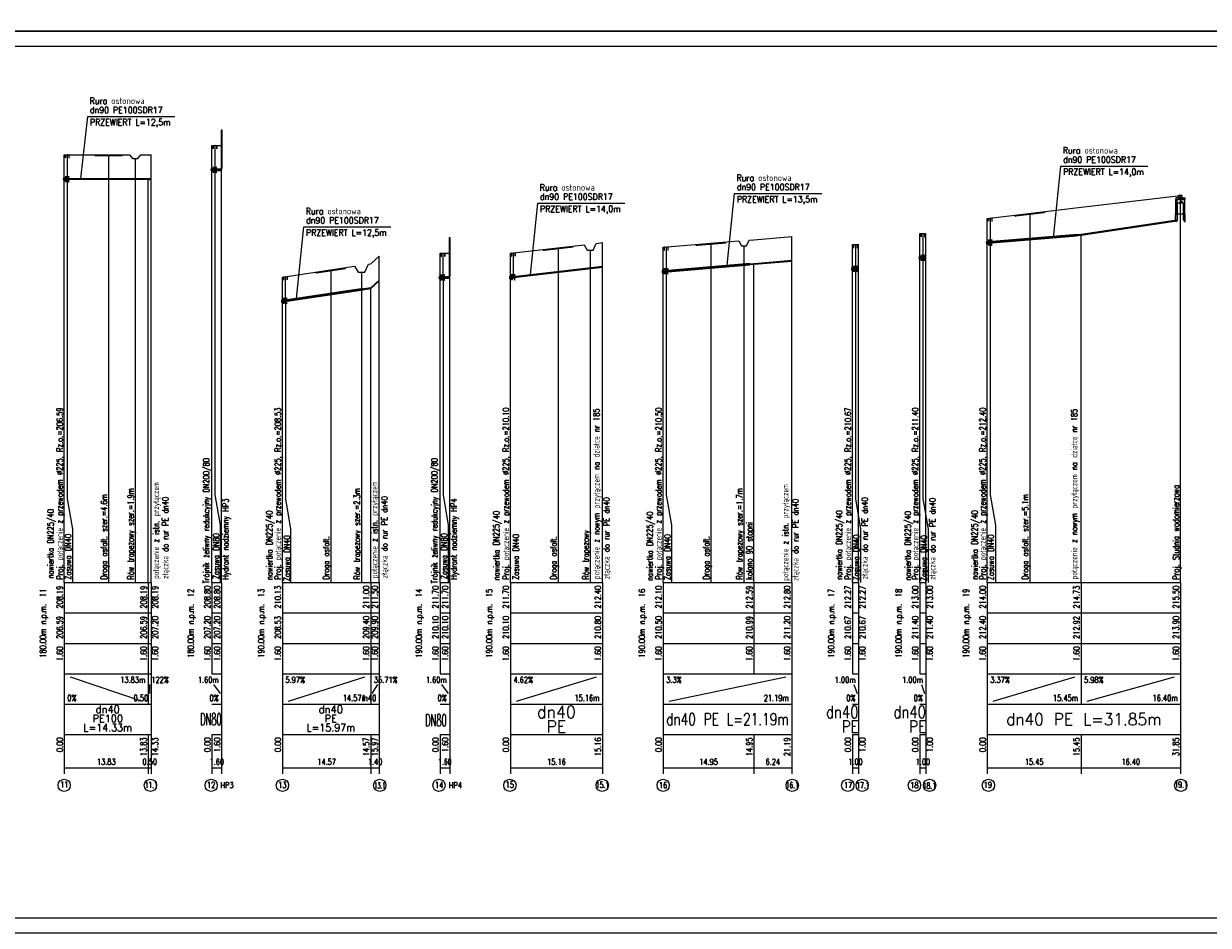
# Model space of a CAD drawing. Extents: x 122 to 1445, y -293 to 2085.
# Tile 7 of 38: x 464 to 854, y 303 to 600. Entities that reach past the tile are written whole.
import ezdxf
from ezdxf.enums import TextEntityAlignment as Align

# ---------------------------------------------------------------- set-up
doc = ezdxf.new("R2010")
doc.units = 0
doc.header["$LTSCALE"] = 0.2
doc.header["$MEASUREMENT"] = 0
doc.layers.get('0').update_dxf_attribs({"color": 8, "linetype": 'CONTINUOUS'})
for name, color, linetype in [('Armatura', 7, 'CONTINUOUS'), ('Liczby', 7, 'CONTINUOUS'), ('Linie_odn', 7, 'CONTINUOUS'), ('Linie_opisowe', 7, 'CONTINUOUS'), ('Linie_tabeli', 7, 'CONTINUOUS'), ('Odcinki', 7, 'CONTINUOUS'), ('Opis_Arm', 7, 'CONTINUOUS'), ('Opis_PZ', 7, 'CONTINUOUS'), ('Opis_uzbr_n', 7, 'CONTINUOUS'), ('Opis_wl', 7, 'CONTINUOUS'), ('Osie', 7, 'CONTINUOUS'), ('Rury_ochr', 7, 'CONTINUOUS'), ('Teksty', 7, 'CONTINUOUS'), ('Teren_istn', 3, 'CONTINUOUS'), ('Uzbr_nadz', 7, 'CONTINUOUS'), ('warstwa_nr_0', 8, 'CONTINUOUS'), ('Wezly', 7, 'CONTINUOUS')]:
    doc.layers.add(name, color=color, linetype=linetype)
doc.styles.add('S', font='simplex.shx', dxfattribs={"width": 0.9, "height": 2.1})
doc.styles.get("Standard").update_dxf_attribs({"font": 'txt.shx'})

msp = doc.modelspace()

# ---------------------------------------------------------------- linework, layer by layer
msp.add_lwpolyline([(843.54401, 535.45975), (843.82468, 535.54609), (843.82468, 541.25938), (845.699, 541.25938), (845.699, 535.70444), (845.91381, 535.59611)])
at = {"layer": 'Armatura'}
for points in [[(526.04345, 560.08722, 0.05, 0.05, 0), (527.26565, 560.08722, 0.05, 0.05, 0)], [(477.38345, 557.03722, 0.05, 0.05, 0), (478.60565, 557.03722, 0.05, 0.05, 0)], [(781.48345, 536.17132, 0.05, 0.05, 0), (782.70565, 536.17132, 0.05, 0.05, 0)], [(759.28345, 531.08722, 0.05, 0.05, 0), (760.50565, 531.08722, 0.05, 0.05, 0)], [(737.08345, 527.43722, 0.05, 0.05, 0), (738.30565, 527.43722, 0.05, 0.05, 0)], [(601.18345, 524.58722, 0.05, 0.05, 0), (602.40565, 524.58722, 0.05, 0.05, 0)], [(624.38137, 524.70895, 0.05, 0.05, 0), (625.60357, 524.70895, 0.05, 0.05, 0)], [(674.70345, 526.66982, 0.05, 0.05, 0), (675.92565, 526.66982, 0.05, 0.05, 0)], [(549.24345, 516.88652, 0.05, 0.05, 0), (550.46565, 516.88652, 0.05, 0.05, 0)]]:
    msp.add_lwpolyline(points, format="xyseb", dxfattribs=at)
for points in [[(526.04345, 559.08722), (526.09895, 559.08722), (526.09895, 560.08722), (526.04345, 560.08722)], [(526.59895, 552.13722), (526.71015, 552.13722), (526.71015, 560.08722), (526.59895, 560.08722)], [(527.21015, 559.08722), (527.26565, 559.08722), (527.26565, 560.08722), (527.21015, 560.08722)], [(477.38345, 556.03722), (477.43895, 556.03722), (477.43895, 557.03722), (477.38345, 557.03722)], [(477.93895, 549.08722), (478.05015, 549.08722), (478.05015, 557.03722), (477.93895, 557.03722)], [(478.55015, 556.03722), (478.60565, 556.03722), (478.60565, 557.03722), (478.55015, 557.03722)], [(526.15455, 551.13722), (526.15455, 553.13722), (527.15455, 551.13722), (527.15455, 553.13722)], [(477.49455, 548.08722), (477.49455, 550.08722), (478.49455, 548.08722), (478.49455, 550.08722)], [(781.48345, 535.17132), (781.53895, 535.17132), (781.53895, 536.17132), (781.48345, 536.17132)], [(782.03895, 528.22132), (782.15015, 528.22132), (782.15015, 536.17132), (782.03895, 536.17132)], [(782.65015, 535.17132), (782.70565, 535.17132), (782.70565, 536.17132), (782.65015, 536.17132)], [(759.28345, 530.08722), (759.33895, 530.08722), (759.33895, 531.08722), (759.28345, 531.08722)], [(759.83895, 523.13722), (759.95015, 523.13722), (759.95015, 531.08722), (759.83895, 531.08722)], [(760.45015, 530.08722), (760.50565, 530.08722), (760.50565, 531.08722), (760.45015, 531.08722)], [(737.08345, 526.43722), (737.13895, 526.43722), (737.13895, 527.43722), (737.08345, 527.43722)], [(737.63895, 519.48722), (737.75015, 519.48722), (737.75015, 527.43722), (737.63895, 527.43722)], [(738.25015, 526.43722), (738.30565, 526.43722), (738.30565, 527.43722), (738.25015, 527.43722)], [(781.59455, 527.22132), (781.59455, 529.22132), (782.59455, 527.22132), (782.59455, 529.22132)], [(601.18345, 523.58722), (601.23895, 523.58722), (601.23895, 524.58722), (601.18345, 524.58722)], [(601.73895, 516.63722), (601.85015, 516.63722), (601.85015, 524.58722), (601.73895, 524.58722)], [(602.35015, 523.58722), (602.40565, 523.58722), (602.40565, 524.58722), (602.35015, 524.58722)], [(624.38137, 523.70895), (624.43687, 523.70895), (624.43687, 524.70895), (624.38137, 524.70895)], [(624.93687, 516.75895), (625.04807, 516.75895), (625.04807, 524.70895), (624.93687, 524.70895)], [(625.54807, 523.70895), (625.60357, 523.70895), (625.60357, 524.70895), (625.54807, 524.70895)], [(674.70345, 525.66982), (674.75895, 525.66982), (674.75895, 526.66982), (674.70345, 526.66982)], [(675.25895, 518.71982), (675.37015, 518.71982), (675.37015, 526.66982), (675.25895, 526.66982)], [(675.87015, 525.66982), (675.92565, 525.66982), (675.92565, 526.66982), (675.87015, 526.66982)], [(759.39455, 522.13722), (759.39455, 524.13722), (760.39455, 522.13722), (760.39455, 524.13722)], [(674.81455, 517.71982), (674.81455, 519.71982), (675.81455, 517.71982), (675.81455, 519.71982)], [(737.19455, 518.48722), (737.19455, 520.48722), (738.19455, 518.48722), (738.19455, 520.48722)], [(549.24345, 515.88652), (549.29895, 515.88652), (549.29895, 516.88652), (549.24345, 516.88652)], [(549.79895, 508.93652), (549.91015, 508.93652), (549.91015, 516.88652), (549.79895, 516.88652)], [(550.41015, 515.88652), (550.46565, 515.88652), (550.46565, 516.88652), (550.41015, 516.88652)], [(601.29455, 515.63722), (601.29455, 517.63722), (602.29455, 515.63722), (602.29455, 517.63722)], [(624.49247, 515.75895), (624.49247, 517.75895), (625.49247, 515.75895), (625.49247, 517.75895)], [(549.35455, 507.93652), (549.35455, 509.93652), (550.35455, 507.93652), (550.35455, 509.93652)]]:
    msp.add_lwpolyline(points, close=True, dxfattribs=at)
at = {"layer": 'Linie_opisowe'}
for p, q in [((491.59455, 557.08722), (491.59455, 416.13722)), ((500.36475, 555.83722), (500.36475, 416.13722)), ((795.11455, 537.78772), (795.11455, 416.13722)), ((690.03455, 527.93572), (690.03455, 416.13722)), ((700.93455, 527.13572), (700.93455, 416.13722)), ((639.71455, 526.45172), (639.71455, 416.13722)), ((650.29455, 525.67322), (650.29455, 416.13722)), ((564.77455, 519.16372), (564.77455, 416.13722)), ((574.92455, 518.40872), (574.92455, 416.13722))]:
    msp.add_line(p, q, dxfattribs=at)
for points in [[(526.65455, 552.13722), (526.65455, 445.05722), (528.35455, 435.05722), (528.35455, 416.13722)], [(477.99455, 549.08722), (477.99455, 443.77722), (479.69455, 433.77722), (479.69455, 416.13722)], [(782.09455, 528.22132), (782.09455, 445.05722), (783.79455, 435.05722), (783.79455, 416.13722)], [(759.89455, 523.13722), (759.89455, 443.77722), (761.59455, 433.77722), (761.59455, 416.13722)], [(737.69455, 519.48722), (737.69455, 443.77722), (739.39455, 433.77722), (739.39455, 416.13722)], [(601.79455, 516.63722), (601.79455, 445.05722), (603.49455, 435.05722), (603.49455, 416.13722)], [(675.31455, 518.71982), (675.31455, 445.05722), (677.01455, 435.05722), (677.01455, 416.13722)], [(549.85455, 508.93652), (549.85455, 443.77722), (551.55455, 433.77722), (551.55455, 416.13722)]]:
    msp.add_lwpolyline(points, dxfattribs=at)
at = {"layer": 'Linie_tabeli'}
for p, q in [((476.99455, 416.13722), (505.65455, 416.13722)), ((476.99455, 416.13722), (476.99455, 386.13722)), ((476.99455, 416.13722), (476.99455, 355.13722)), ((504.65455, 416.13722), (504.65455, 386.13722)), ((505.65455, 416.13722), (505.65455, 386.13722)), ((505.65455, 416.13722), (505.65455, 355.13722)), ((525.65455, 416.13722), (528.85455, 416.13722)), ((525.65455, 416.13722), (525.65455, 386.13722)), ((525.65455, 416.13722), (525.65455, 386.13722)), ((528.85455, 416.13722), (528.85455, 386.13722)), ((528.85455, 416.13722), (528.85455, 355.13722)), ((548.85455, 416.13722), (580.79455, 416.13722)), ((548.85455, 416.13722), (548.85455, 386.13722)), ((548.85455, 416.13722), (548.85455, 355.13722)), ((577.99455, 416.13722), (577.99455, 386.13722)), ((580.79455, 416.13722), (580.79455, 386.13722)), ((580.79455, 416.13722), (580.79455, 355.13722)), ((600.79455, 416.13722), (603.99455, 416.13722)), ((600.79455, 416.13722), (600.79455, 386.13722)), ((600.79455, 416.13722), (600.79455, 386.13722)), ((603.99455, 416.13722), (603.99455, 386.13722)), ((603.99455, 416.13722), (603.99455, 355.13722)), ((623.99455, 416.13722), (654.31455, 416.13722)), ((623.99455, 416.13722), (623.99455, 386.13722)), ((623.99455, 416.13722), (623.99455, 355.13722)), ((654.31455, 416.13722), (654.31455, 386.13722)), ((654.31455, 416.13722), (654.31455, 355.13722)), ((674.31455, 416.13722), (716.69455, 416.13722)), ((674.31455, 416.13722), (674.31455, 386.13722)), ((674.31455, 416.13722), (674.31455, 355.13722)), ((704.21455, 416.13722), (704.21455, 386.13722)), ((716.69455, 416.13722), (716.69455, 386.13722)), ((716.69455, 416.13722), (716.69455, 355.13722)), ((736.69455, 416.13722), (738.69455, 416.13722)), ((736.69455, 416.13722), (736.69455, 386.13722)), ((736.69455, 416.13722), (736.69455, 386.13722)), ((738.69455, 416.13722), (738.69455, 386.13722)), ((738.69455, 416.13722), (738.69455, 355.13722)), ((758.89455, 416.13722), (760.89455, 416.13722)), ((758.89455, 416.13722), (758.89455, 386.13722)), ((758.89455, 416.13722), (758.89455, 386.13722)), ((760.89455, 416.13722), (760.89455, 386.13722)), ((760.89455, 416.13722), (760.89455, 355.13722)), ((781.09455, 416.13722), (844.79455, 416.13722)), ((781.09455, 416.13722), (781.09455, 386.13722)), ((781.09455, 416.13722), (781.09455, 355.13722)), ((811.99455, 416.13722), (811.99455, 386.13722)), ((844.79455, 416.13722), (844.79455, 386.13722)), ((844.79455, 416.13722), (844.79455, 355.13722)), ((476.99455, 406.13722), (505.65455, 406.13722)), ((525.65455, 406.13722), (528.85455, 406.13722)), ((548.85455, 406.13722), (580.79455, 406.13722)), ((600.79455, 406.13722), (603.99455, 406.13722)), ((623.99455, 406.13722), (654.31455, 406.13722)), ((674.31455, 406.13722), (716.69455, 406.13722)), ((736.69455, 406.13722), (738.69455, 406.13722)), ((758.89455, 406.13722), (760.89455, 406.13722)), ((781.09455, 406.13722), (844.79455, 406.13722)), ((476.99455, 396.13722), (505.65455, 396.13722)), ((525.65455, 396.13722), (528.85455, 396.13722)), ((548.85455, 396.13722), (580.79455, 396.13722)), ((600.79455, 396.13722), (603.99455, 396.13722)), ((623.99455, 396.13722), (654.31455, 396.13722)), ((674.31455, 396.13722), (716.69455, 396.13722)), ((736.69455, 396.13722), (738.69455, 396.13722)), ((758.89455, 396.13722), (760.89455, 396.13722)), ((781.09455, 396.13722), (844.79455, 396.13722)), ((476.99455, 386.13722), (505.65455, 386.13722)), ((476.99455, 386.13722), (476.99455, 376.13722)), ((478.99455, 385.13722), (502.65455, 377.13722)), ((504.65455, 386.13722), (504.65455, 376.13722)), ((505.15455, 379.63722), (505.15455, 382.63722)), ((525.65455, 386.13722), (528.85455, 386.13722)), ((526.15455, 382.63722), (528.35455, 379.63722)), ((548.85455, 386.13722), (580.79455, 386.13722)), ((548.85455, 386.13722), (548.85455, 376.13722)), ((550.85455, 377.13722), (575.99455, 385.13722)), ((577.99455, 386.13722), (577.99455, 376.13722)), ((578.49455, 379.63722), (580.29455, 382.63722)), ((600.79455, 386.13722), (603.99455, 386.13722)), ((601.29455, 382.63722), (603.49455, 379.63722)), ((623.99455, 386.13722), (654.31455, 386.13722)), ((623.99455, 386.13722), (623.99455, 376.13722)), ((625.99455, 377.13722), (652.31455, 385.13722)), ((654.31455, 386.13722), (654.31455, 376.13722)), ((674.31455, 386.13722), (716.69455, 386.13722)), ((674.31455, 386.13722), (674.31455, 376.13722)), ((676.31455, 377.13722), (714.69455, 385.13722)), ((716.69455, 386.13722), (716.69455, 376.13722)), ((736.69455, 386.13722), (738.69455, 386.13722)), ((737.19455, 382.63722), (738.19455, 379.63722)), ((758.89455, 386.13722), (760.89455, 386.13722)), ((759.39455, 382.63722), (760.39455, 379.63722)), ((781.09455, 386.13722), (844.79455, 386.13722)), ((781.09455, 386.13722), (781.09455, 376.13722)), ((783.09455, 377.13722), (809.99455, 385.13722)), ((811.99455, 386.13722), (811.99455, 376.13722)), ((811.99455, 386.13722), (811.99455, 376.13722)), ((813.99455, 377.13722), (842.79455, 385.13722)), ((844.79455, 386.13722), (844.79455, 376.13722)), ((476.99455, 376.13722), (505.65455, 376.13722)), ((505.65455, 376.13722), (505.65455, 366.13722)), ((525.65455, 376.13722), (528.85455, 376.13722)), ((528.85455, 376.13722), (528.85455, 366.13722)), ((548.85455, 376.13722), (580.79455, 376.13722)), ((580.79455, 376.13722), (580.79455, 366.13722)), ((600.79455, 376.13722), (603.99455, 376.13722)), ((603.99455, 376.13722), (603.99455, 366.13722)), ((623.99455, 376.13722), (654.31455, 376.13722)), ((654.31455, 376.13722), (654.31455, 366.13722)), ((674.31455, 376.13722), (716.69455, 376.13722)), ((716.69455, 376.13722), (716.69455, 366.13722)), ((736.69455, 376.13722), (738.69455, 376.13722)), ((738.69455, 376.13722), (738.69455, 366.13722)), ((758.89455, 376.13722), (760.89455, 376.13722)), ((760.89455, 376.13722), (760.89455, 366.13722)), ((781.09455, 376.13722), (844.79455, 376.13722)), ((844.79455, 376.13722), (844.79455, 366.13722)), ((476.99455, 366.13722), (505.65455, 366.13722)), ((476.99455, 366.13722), (476.99455, 353.13722)), ((504.65455, 366.13722), (504.65455, 353.13722)), ((505.65455, 366.13722), (505.65455, 353.13722)), ((525.65455, 366.13722), (528.85455, 366.13722)), ((525.65455, 366.13722), (525.65455, 353.13722)), ((525.65455, 366.13722), (525.65455, 355.13722)), ((528.85455, 366.13722), (528.85455, 353.13722)), ((548.85455, 366.13722), (580.79455, 366.13722)), ((548.85455, 366.13722), (548.85455, 353.13722)), ((577.99455, 366.13722), (577.99455, 353.13722)), ((580.79455, 366.13722), (580.79455, 353.13722)), ((600.79455, 366.13722), (603.99455, 366.13722)), ((600.79455, 366.13722), (600.79455, 353.13722)), ((600.79455, 366.13722), (600.79455, 355.13722)), ((603.99455, 366.13722), (603.99455, 353.13722)), ((623.99455, 366.13722), (654.31455, 366.13722)), ((623.99455, 366.13722), (623.99455, 353.13722)), ((654.31455, 366.13722), (654.31455, 353.13722)), ((674.31455, 366.13722), (716.69455, 366.13722)), ((674.31455, 366.13722), (674.31455, 353.13722)), ((704.21455, 366.13722), (704.21455, 353.13722)), ((716.69455, 366.13722), (716.69455, 353.13722)), ((736.69455, 366.13722), (738.69455, 366.13722)), ((736.69455, 366.13722), (736.69455, 353.13722)), ((736.69455, 366.13722), (736.69455, 355.13722)), ((738.69455, 366.13722), (738.69455, 353.13722)), ((758.89455, 366.13722), (760.89455, 366.13722)), ((758.89455, 366.13722), (758.89455, 353.13722)), ((758.89455, 366.13722), (758.89455, 355.13722)), ((760.89455, 366.13722), (760.89455, 353.13722)), ((781.09455, 366.13722), (844.79455, 366.13722)), ((781.09455, 366.13722), (781.09455, 353.13722)), ((811.99455, 366.13722), (811.99455, 353.13722)), ((844.79455, 366.13722), (844.79455, 353.13722)), ((476.99455, 355.13722), (505.65455, 355.13722)), ((525.65455, 355.13722), (528.85455, 355.13722)), ((548.85455, 355.13722), (580.79455, 355.13722)), ((600.79455, 355.13722), (603.99455, 355.13722)), ((623.99455, 355.13722), (654.31455, 355.13722)), ((674.31455, 355.13722), (716.69455, 355.13722)), ((736.69455, 355.13722), (738.69455, 355.13722)), ((758.89455, 355.13722), (760.89455, 355.13722)), ((781.09455, 355.13722), (844.79455, 355.13722))]:
    msp.add_line(p, q, dxfattribs=at)
msp.add_lwpolyline([(146.68012, 305.76042), (1318.43162, 305.76042), (1318.43162, 592.76042), (146.68012, 592.76042)], close=True, dxfattribs=at)
for points in [[(525.65455, 416.13722), (525.65455, 560.13722)], [(528.85455, 416.13722), (528.85455, 560.13722)], [(476.99455, 416.13722), (476.99455, 557.08722)], [(505.65455, 416.13722), (505.65455, 557.08722)], [(504.65455, 416.13722), (504.65455, 548.99202)], [(844.79455, 416.13722), (844.79455, 543.63722)], [(781.09455, 416.13722), (781.09455, 536.13722)], [(758.89455, 416.13722), (758.89455, 531.13722)], [(760.89455, 416.13722), (760.89455, 531.13722)], [(654.31455, 416.13722), (654.31455, 528.13722)], [(716.69455, 416.13722), (716.69455, 530.13722)], [(736.69455, 416.13722), (736.69455, 527.48722)], [(738.69455, 416.13722), (738.69455, 527.48722)], [(811.99455, 416.13722), (811.99455, 530.73722)], [(580.79455, 416.13722), (580.79455, 523.63722)], [(600.79455, 416.13722), (600.79455, 524.63722)], [(603.99455, 416.13722), (603.99455, 524.63722)], [(623.99455, 416.13722), (623.99455, 524.63722)], [(674.31455, 416.13722), (674.31455, 526.63722)], [(704.21455, 416.13722), (704.21455, 521.10652)], [(548.85455, 416.13722), (548.85455, 516.78722)], [(577.99455, 416.13722), (577.99455, 513.13722)]]:
    msp.add_lwpolyline(points, dxfattribs=at)
for centre in [(476.9703, 349.36922), (505.39498, 349.36922), (525.40589, 349.36922), (548.86932, 349.36922), (580.94066, 349.36922), (600.46244, 349.36922), (623.8377, 349.36922), (654.26013, 349.36922), (674.31866, 349.36922), (716.84788, 349.36922), (735.14191, 349.36922), (739.88768, 349.36922), (757.12231, 349.36922), (762.11786, 349.36922), (781.50196, 349.36922), (844.84475, 349.36922)]:
    msp.add_circle(centre, 2.02278, dxfattribs=at)
at = {"layer": 'Odcinki'}
for points in [[(525.65455, 552.32772), (528.16885, 552.32772), (528.16885, 552.33722), (525.65455, 552.33722)], [(525.65455, 551.94672), (528.16885, 551.94672), (528.16885, 551.93722), (525.65455, 551.93722)], [(476.99455, 549.18242), (504.61645, 549.18242), (504.61645, 549.18722), (476.99455, 549.18722)], [(476.99455, 548.99202), (504.61645, 548.99202), (504.61645, 548.98722), (476.99455, 548.98722)], [(781.09455, 528.23242), (811.99455, 530.83242), (811.99455, 530.83722), (781.09455, 528.23722)], [(781.09455, 528.04202), (811.99455, 530.64202), (811.99455, 530.63722), (781.09455, 528.03722)], [(758.89455, 523.23242), (760.89455, 523.23242), (760.89455, 523.23722), (758.89455, 523.23722)], [(758.89455, 523.04202), (760.89455, 523.04202), (760.89455, 523.03722), (758.89455, 523.03722)], [(623.99455, 516.73242), (654.31455, 520.23242), (654.31455, 520.23722), (623.99455, 516.73722)], [(623.99455, 516.54202), (654.31455, 520.04202), (654.31455, 520.03722), (623.99455, 516.53722)], [(674.31455, 518.73242), (704.17645, 521.19862), (704.17645, 521.20342), (674.31455, 518.73722)], [(674.31455, 518.54202), (704.17645, 521.00812), (704.17645, 521.00342), (674.31455, 518.53722)], [(704.25265, 521.20492), (716.69455, 522.23242), (716.69455, 522.23722), (704.25265, 521.20972)], [(704.25265, 521.01442), (716.69455, 522.04202), (716.69455, 522.03722), (704.25265, 521.00972)], [(736.69455, 519.58242), (738.69455, 519.58242), (738.69455, 519.58722), (736.69455, 519.58722)], [(736.69455, 519.39202), (738.69455, 519.39202), (738.69455, 519.38722), (736.69455, 519.38722)], [(578.03265, 513.26652), (580.79455, 515.73242), (580.79455, 515.73722), (578.03265, 513.27122)], [(578.03265, 513.07602), (580.79455, 515.54202), (580.79455, 515.53722), (578.03265, 513.07122)], [(600.79455, 516.82772), (603.30885, 516.82772), (603.30885, 516.83722), (600.79455, 516.83722)], [(600.79455, 516.44672), (603.30885, 516.44672), (603.30885, 516.43722), (600.79455, 516.43722)], [(548.85455, 508.88242), (577.95645, 513.22682), (577.95645, 513.23152), (548.85455, 508.88722)], [(548.85455, 508.69202), (577.95645, 513.03632), (577.95645, 513.03152), (548.85455, 508.68722)]]:
    msp.add_lwpolyline(points, close=True, dxfattribs=at)
for points in [[(843.54272, 535.5502), (811.99455, 530.83722), (811.99455, 530.83242), (843.54272, 535.5454)], [(843.54272, 535.3502), (811.99455, 530.63722), (811.99455, 530.64202), (843.54272, 535.355)], [(844.79455, 535.73242), (844.79455, 535.73722)], [(844.79455, 535.54202), (844.79455, 535.53722)]]:
    msp.add_lwpolyline(points, dxfattribs=at)
at = {"layer": 'Opis_wl'}
for centre, major_axis in [((525.65455, 552.13722), (0, -0.562)), ((525.65455, 552.13722), (0, -0.536)), ((476.99455, 549.08722), (0, -0.562)), ((476.99455, 549.08722), (0, -0.536)), ((781.09455, 528.13722), (0, -0.562)), ((781.09455, 528.13722), (0, -0.536)), ((758.89455, 523.13722), (0, -0.562)), ((758.89455, 523.13722), (0, -0.536)), ((674.31455, 518.63722), (0, -0.562)), ((674.31455, 518.63722), (0, -0.536)), ((736.69455, 519.48722), (0, -0.562)), ((736.69455, 519.48722), (0, -0.536)), ((600.79455, 516.63722), (0, -0.562)), ((600.79455, 516.63722), (0, -0.536)), ((623.99455, 516.63722), (0, -0.562)), ((623.99455, 516.63722), (0, -0.536)), ((548.85455, 508.78722), (0, -0.562)), ((548.85455, 508.78722), (0, -0.536))]:
    msp.add_ellipse(centre, major_axis=major_axis, ratio=0.4, dxfattribs=at)
at = {"layer": 'Osie'}
for p, q in [((528.93075, 564.18482), (529.08315, 564.18482)), ((525.65455, 552.13722), (528.16885, 552.13722)), ((528.16885, 552.13722), (528.47355, 552.13722)), ((528.47355, 552.13722), (528.62595, 552.13722)), ((476.99455, 549.08722), (504.61645, 549.08722)), ((811.99455, 530.73722), (843.54272, 535.4502)), ((604.07075, 528.68482), (604.22315, 528.68482)), ((781.09455, 528.13722), (811.99455, 530.73722)), ((782.69455, 528.27182), (810.69455, 530.62782)), ((758.89455, 523.13722), (760.89455, 523.13722)), ((623.99455, 516.63722), (654.31455, 520.13722)), ((674.31455, 518.63722), (704.17645, 521.10342)), ((675.91455, 518.76932), (702.91455, 520.99922)), ((704.25265, 521.10972), (716.69455, 522.13722)), ((736.69455, 519.48722), (738.69455, 519.48722)), ((578.03265, 513.17122), (580.79455, 515.63722)), ((600.79455, 516.63722), (603.30885, 516.63722)), ((603.30885, 516.63722), (603.61355, 516.63722)), ((603.61355, 516.63722), (603.76595, 516.63722)), ((548.85455, 508.78722), (577.95645, 513.13152)), ((550.45455, 509.02602), (575.45455, 512.75802))]:
    msp.add_line(p, q, dxfattribs=at)
at = {"layer": 'Rury_ochr'}
for p, q in [((810.69455, 530.84212), (810.69455, 530.72782)), ((782.69455, 528.48612), (782.69455, 528.37182)), ((782.69455, 528.05752), (782.69455, 528.17182)), ((810.69455, 530.41352), (810.69455, 530.52782)), ((702.91455, 521.21342), (702.91455, 521.09922)), ((702.91455, 520.78492), (702.91455, 520.89922)), ((675.91455, 518.98362), (675.91455, 518.86932)), ((675.91455, 518.55512), (675.91455, 518.66932)), ((575.45455, 512.97232), (575.45455, 512.85802)), ((575.45455, 512.54372), (575.45455, 512.65802)), ((550.45455, 509.24032), (550.45455, 509.12602)), ((550.45455, 508.81182), (550.45455, 508.92602))]:
    msp.add_line(p, q, dxfattribs=at)
for points in [[(782.69455, 528.48612), (810.69455, 530.84212), (810.69455, 530.85282), (782.69455, 528.49682)], [(782.69455, 528.05752), (810.69455, 530.41352), (810.69455, 530.40282), (782.69455, 528.04682)], [(675.91455, 518.98362), (702.91455, 521.21342), (702.91455, 521.22422), (675.91455, 518.99432)], [(675.91455, 518.55512), (702.91455, 520.78492), (702.91455, 520.77422), (675.91455, 518.54432)], [(550.45455, 509.24032), (575.45455, 512.97232), (575.45455, 512.98302), (550.45455, 509.25102)], [(550.45455, 508.81182), (575.45455, 512.54372), (575.45455, 512.53302), (550.45455, 508.80102)]]:
    msp.add_lwpolyline(points, close=True, dxfattribs=at)
at = {"layer": 'Teksty'}
for p, q in [((482.48925, 549.22508), (484.71854, 569.71177)), ((484.71854, 569.71177), (513.41245, 569.71177)), ((802.93885, 529.72789), (805.36876, 553.37146)), ((805.36876, 553.37146), (834.06267, 553.37146)), ((695.43918, 520.7007), (697.86908, 544.34427)), ((697.86908, 544.34427), (726.56299, 544.34427)), ((630.57562, 517.51407), (633.00553, 541.15764)), ((633.00553, 541.15764), (661.69944, 541.15764)), ((553.50102, 509.7181), (555.93093, 533.36167)), ((555.93093, 533.36167), (584.62484, 533.36167))]:
    msp.add_line(p, q, dxfattribs=at)
at = {"layer": 'Teren_istn'}
for points in [[(525.65455, 560.13722), (528.85455, 560.13722)], [(476.99455, 557.08722), (498.51475, 557.08722), (499.43975, 555.83722), (501.28975, 555.83722), (502.21475, 557.08722), (504.65455, 557.08722), (505.65455, 557.08722)], [(781.09455, 536.13722), (811.99455, 539.77532), (844.79455, 543.63722)], [(758.89455, 531.13722), (760.89455, 531.13722)], [(623.99455, 524.63722), (648.29455, 527.44232), (649.29455, 525.67312), (651.29455, 525.67312), (652.29455, 527.90402), (654.31455, 528.13722)], [(674.31455, 526.63722), (699.23455, 528.69522), (700.08455, 527.13562), (701.78455, 527.13562), (702.63455, 528.97602), (704.21455, 529.10652), (716.69455, 530.13722)], [(736.69455, 527.48722), (738.69455, 527.48722)], [(548.85455, 516.78722), (572.65455, 520.34002), (573.78955, 518.40892), (576.05955, 518.40892), (577.19455, 521.01782), (577.99455, 521.13722), (580.79455, 523.63722)], [(600.79455, 524.63722), (603.99455, 524.63722)]]:
    msp.add_lwpolyline(points, dxfattribs=at)
at = {"layer": 'Uzbr_nadz'}
for points in [[(486.99455, 556.83722, 0.5, 0.5, 0), (496.19455, 556.83722, 0.5, 0.5, 0)], [(790.01455, 536.93742, 0.5, 0.5, 0), (800.21455, 538.13842, 0.5, 0.5, 0)], [(634.71455, 525.62472, 0.5, 0.5, 0), (644.71455, 526.77902, 0.5, 0.5, 0)], [(685.03455, 527.27252, 0.5, 0.5, 0), (695.03455, 528.09842, 0.5, 0.5, 0)], [(559.77455, 518.16732, 0.5, 0.5, 0), (569.77455, 519.66012, 0.5, 0.5, 0)]]:
    msp.add_lwpolyline(points, format="xyseb", dxfattribs=at)
at = {"layer": 'warstwa_nr_0'}
for points in [[(121.68012, 597.76042), (1321.17346, 597.76042), (1321.17346, 894.76042), (121.68012, 894.76042)], [(121.68012, 300.76042), (1321.17346, 300.76042), (1321.17346, 597.76042), (121.68012, 597.76042)]]:
    msp.add_lwpolyline(points, close=True, dxfattribs=at)
at = {"layer": 'Wezly'}
for p, q in [((528.62595, 552.36582), (528.62595, 551.90862)), ((528.76315, 552.70862), (528.94595, 552.70862)), ((505.65455, 549.18722), (504.61645, 549.18722)), ((504.61645, 549.18722), (504.61645, 548.98722)), ((505.65455, 549.18242), (504.61645, 549.18242)), ((504.61645, 548.99202), (505.65455, 548.99202)), ((504.61645, 548.98722), (505.65455, 548.98722)), ((845.34272, 542.91103), (844.14272, 542.91103)), ((845.34272, 542.31103), (844.14272, 542.31103)), ((844.39651, 540.92659), (845.10361, 541.63369)), ((846.06272, 537.51103), (843.42272, 537.51103)), ((704.21455, 521.20652), (704.17645, 521.20342)), ((704.17645, 521.20342), (704.17645, 521.00342)), ((704.21455, 521.20182), (704.17645, 521.19862)), ((704.17645, 521.00812), (704.21455, 521.01132)), ((704.17645, 521.00342), (704.21455, 521.00652)), ((704.25265, 521.20972), (704.21455, 521.20652)), ((704.25265, 521.20492), (704.21455, 521.20182)), ((704.21455, 521.01132), (704.25265, 521.01442)), ((704.21455, 521.00652), (704.25265, 521.00972)), ((704.25265, 521.00972), (704.25265, 521.20972)), ((603.76595, 516.86582), (603.76595, 516.40862)), ((603.90315, 517.20862), (604.08595, 517.20862)), ((577.99455, 513.23722), (577.95645, 513.23152)), ((577.99455, 513.23242), (577.95645, 513.22682)), ((577.95645, 513.23152), (577.95645, 513.03152)), ((577.95645, 513.03632), (577.99455, 513.04202)), ((577.95645, 513.03152), (577.99455, 513.03722)), ((578.03265, 513.27122), (577.99455, 513.23722)), ((578.03265, 513.26652), (577.99455, 513.23242)), ((577.99455, 513.04202), (578.03265, 513.07602)), ((577.99455, 513.03722), (578.03265, 513.07122)), ((578.03265, 513.07122), (578.03265, 513.27122))]:
    msp.add_line(p, q, dxfattribs=at)
for points in [[(528.70215, 565.13722), (529.00695, 565.13722), (529.00695, 565.18722), (528.70215, 565.18722)], [(528.77835, 552.70862), (528.77835, 565.13722), (528.77075, 565.13722), (528.77075, 552.70862)], [(528.93075, 552.70862), (528.93075, 565.13722), (528.93835, 565.13722), (528.93835, 552.70862)], [(528.93075, 564.37532), (529.08315, 564.37532), (529.08315, 564.39432), (528.93075, 564.39432)], [(528.93075, 563.99432), (529.08315, 563.99432), (529.08315, 563.97532), (528.93075, 563.97532)], [(528.16885, 552.32772), (528.47355, 552.32772), (528.47355, 552.34672), (528.16885, 552.34672)], [(528.16885, 551.94672), (528.47355, 551.94672), (528.47355, 551.92772), (528.16885, 551.92772)], [(528.47355, 552.32772), (528.62595, 552.32772), (528.62595, 552.34672), (528.47355, 552.34672)], [(528.47355, 551.94672), (528.62595, 551.94672), (528.62595, 551.92772), (528.47355, 551.92772)], [(844.14272, 542.91103), (843.24272, 542.91103), (843.24272, 542.31103), (844.14272, 542.31103)], [(844.11872, 542.91103), (845.36672, 542.91103), (845.36672, 543.66103), (844.11872, 543.66103)], [(845.34272, 542.91103), (846.24272, 542.91103), (846.24272, 542.31103), (845.34272, 542.31103)], [(843.54272, 537.51103), (843.24272, 537.51103), (843.24272, 542.31103), (843.54272, 542.31103)], [(845.27031, 541.80039), (844.93691, 541.80039), (845.27031, 541.46699)], [(845.94272, 537.51103), (846.24272, 537.51103), (846.24272, 542.31103), (845.94272, 542.31103)], [(843.54272, 535.06583), (843.15872, 535.06583), (843.15872, 537.51103), (843.54272, 537.51103)], [(845.94272, 535.06583), (846.32672, 535.06583), (846.32672, 537.51103), (845.94272, 537.51103)], [(603.84215, 529.63722), (604.14695, 529.63722), (604.14695, 529.68722), (603.84215, 529.68722)], [(603.91835, 517.20862), (603.91835, 529.63722), (603.91075, 529.63722), (603.91075, 517.20862)], [(604.07075, 517.20862), (604.07075, 529.63722), (604.07835, 529.63722), (604.07835, 517.20862)], [(604.07075, 528.87532), (604.22315, 528.87532), (604.22315, 528.89432), (604.07075, 528.89432)], [(604.07075, 528.49432), (604.22315, 528.49432), (604.22315, 528.47532), (604.07075, 528.47532)], [(603.30885, 516.82772), (603.61355, 516.82772), (603.61355, 516.84672), (603.30885, 516.84672)], [(603.30885, 516.44672), (603.61355, 516.44672), (603.61355, 516.42772), (603.30885, 516.42772)], [(603.61355, 516.82772), (603.76595, 516.82772), (603.76595, 516.84672), (603.61355, 516.84672)], [(603.61355, 516.44672), (603.76595, 516.44672), (603.76595, 516.42772), (603.61355, 516.42772)]]:
    msp.add_lwpolyline(points, close=True, dxfattribs=at)
for points in [[(528.62595, 552.32772), (528.64985, 552.33242), (528.67305, 552.34632), (528.69515, 552.36922), (528.71555, 552.40042), (528.73375, 552.43932), (528.74925, 552.48472), (528.76175, 552.53572), (528.77095, 552.59092), (528.77645, 552.64902), (528.77835, 552.70862)], [(528.62595, 552.34672), (528.64865, 552.35122), (528.67075, 552.36442), (528.69165, 552.38622), (528.71105, 552.41582), (528.72835, 552.45272), (528.74305, 552.49592), (528.75495, 552.54432), (528.76365, 552.59682), (528.76895, 552.65202), (528.77075, 552.70862)], [(528.62595, 551.94672), (528.67365, 551.95612), (528.72015, 551.98402), (528.76435, 552.02982), (528.80515, 552.09222), (528.84145, 552.16992), (528.87255, 552.26082), (528.89755, 552.36272), (528.91585, 552.47322), (528.92695, 552.58942), (528.93075, 552.70862)], [(528.62595, 551.92772), (528.67485, 551.93732), (528.72255, 551.96592), (528.76775, 552.01282), (528.80955, 552.07682), (528.84685, 552.15642), (528.87875, 552.24962), (528.90435, 552.35412), (528.92305, 552.46732), (528.93455, 552.58652), (528.93835, 552.70862)], [(603.76595, 516.82772), (603.78985, 516.83242), (603.81305, 516.84632), (603.83515, 516.86922), (603.85555, 516.90042), (603.87375, 516.93932), (603.88925, 516.98472), (603.90175, 517.03572), (603.91095, 517.09092), (603.91645, 517.14902), (603.91835, 517.20862)], [(603.76595, 516.84672), (603.78865, 516.85122), (603.81075, 516.86442), (603.83165, 516.88622), (603.85105, 516.91582), (603.86835, 516.95272), (603.88305, 516.99592), (603.89495, 517.04432), (603.90365, 517.09682), (603.90895, 517.15202), (603.91075, 517.20862)], [(603.76595, 516.44672), (603.81365, 516.45612), (603.86015, 516.48402), (603.90435, 516.52982), (603.94515, 516.59222), (603.98145, 516.66992), (604.01255, 516.76082), (604.03755, 516.86272), (604.05585, 516.97322), (604.06695, 517.08942), (604.07075, 517.20862)], [(603.76595, 516.42772), (603.81485, 516.43732), (603.86255, 516.46592), (603.90775, 516.51282), (603.94955, 516.57682), (603.98685, 516.65642), (604.01875, 516.74962), (604.04435, 516.85412), (604.06305, 516.96732), (604.07455, 517.08652), (604.07835, 517.20862)]]:
    msp.add_lwpolyline(points, dxfattribs=at)
msp.add_circle((844.74651, 541.27659), 0.25, dxfattribs=at)

# ---------------------------------------------------------------- texts
at = {"layer": 'Liczby', "width": 0.8}
for s, p in [('208.19', (476.49455, 415.13722)), ('208.19', (504.15455, 415.13722)), ('208.19', (507.90455, 415.13722)), ('208.80', (525.15455, 415.13722)), ('208.80', (528.35455, 415.13722)), ('210.13', (548.35455, 415.13722)), ('211.00', (577.49455, 415.13722)), ('211.50', (580.29455, 415.13722)), ('211.70', (600.29455, 415.13722)), ('211.70', (603.49455, 415.13722)), ('211.70', (623.49455, 415.13722)), ('212.40', (653.81455, 415.13722)), ('212.10', (673.81455, 415.13722)), ('212.59', (703.71455, 415.13722)), ('212.80', (716.19455, 415.13722)), ('212.27', (736.19455, 415.13722)), ('212.27', (740.94455, 415.13722)), ('213.00', (758.39455, 415.13722)), ('213.00', (763.14455, 415.13722)), ('214.00', (780.59455, 415.13722)), ('214.73', (811.49455, 415.13722)), ('215.50', (844.29455, 415.13722)), ('206.59', (476.49455, 405.13722)), ('206.59', (504.15455, 405.13722)), ('207.20', (507.90455, 405.13722)), ('207.20', (525.15455, 405.13722)), ('207.20', (528.35455, 405.13722)), ('208.53', (548.35455, 405.13722)), ('209.40', (577.49455, 405.13722)), ('209.90', (580.29455, 405.13722)), ('210.10', (600.29455, 405.13722)), ('210.10', (603.49455, 405.13722)), ('210.10', (623.49455, 405.13722)), ('210.80', (653.81455, 405.13722)), ('210.50', (673.81455, 405.13722)), ('210.99', (703.71455, 405.13722)), ('211.20', (716.19455, 405.13722)), ('210.67', (736.19455, 405.13722)), ('210.67', (740.94455, 405.13722)), ('211.40', (758.39455, 405.13722)), ('211.40', (763.14455, 405.13722)), ('212.40', (780.59455, 405.13722)), ('212.92', (811.49455, 405.13722)), ('213.90', (844.29455, 405.13722)), ('1.60', (476.49455, 395.13722)), ('1.60', (504.15455, 395.13722)), ('1.60', (507.90455, 395.13722)), ('1.60', (525.15455, 395.13722)), ('1.60', (528.35455, 395.13722)), ('1.60', (548.35455, 395.13722)), ('1.60', (577.49455, 395.13722)), ('1.60', (580.29455, 395.13722)), ('1.60', (600.29455, 395.13722)), ('1.60', (603.49455, 395.13722)), ('1.60', (623.49455, 395.13722)), ('1.60', (653.81455, 395.13722)), ('1.60', (673.81455, 395.13722)), ('1.60', (703.71455, 395.13722)), ('1.60', (716.19455, 395.13722)), ('1.60', (736.19455, 395.13722)), ('1.60', (740.94455, 395.13722)), ('1.60', (758.39455, 395.13722)), ('1.60', (763.14455, 395.13722)), ('1.60', (780.59455, 395.13722)), ('1.60', (811.49455, 395.13722)), ('1.60', (844.29455, 395.13722)), ('0.00', (476.49455, 365.13722)), ('13.83', (504.15455, 365.13722)), ('14.33', (507.90455, 365.13722)), ('0.00', (525.15455, 365.13722)), ('1.60', (528.35455, 365.13722)), ('0.00', (548.35455, 365.13722)), ('14.57', (577.49455, 365.13722)), ('15.97', (580.29455, 365.13722)), ('0.00', (600.29455, 365.13722)), ('1.60', (603.49455, 365.13722)), ('0.00', (623.49455, 365.13722)), ('15.16', (653.81455, 365.13722)), ('0.00', (673.81455, 365.13722)), ('14.95', (703.71455, 365.13722)), ('21.19', (716.19455, 365.13722)), ('0.00', (736.19455, 365.13722)), ('1.00', (740.94455, 365.13722)), ('0.00', (758.39455, 365.13722)), ('1.00', (763.14455, 365.13722)), ('0.00', (780.59455, 365.13722)), ('15.45', (811.49455, 365.13722)), ('31.85', (844.29455, 365.13722))]:
    msp.add_text(s, height=2, rotation=90, dxfattribs=at).set_placement(p, align=Align.RIGHT)
at = {"layer": 'Liczby'}
for s, height, width, p in [('13.83m', 2, 0.8, (503.65455, 383.13722)), ('1.60m', 2, 0.8, (527.85455, 383.13722)), ('1.60m', 2, 0.8, (602.99455, 383.13722)), ('1.00m', 2, 0.8, (737.69455, 383.13722)), ('1.00m', 2, 0.8, (759.89455, 383.13722)), ('0.50', 2, 0.8, (504.65455, 377.13722)), ('0%', 2, 0.8, (527.85455, 377.13722)), ('14.57m', 2, 0.8, (576.99455, 377.13722)), ('1.40', 2, 0.8, (579.79455, 377.13722)), ('0%', 2, 0.8, (602.99455, 377.13722)), ('15.16m', 2, 0.8, (653.31455, 377.13722)), ('21.19m', 2, 0.8, (715.69455, 377.13722)), ('0%', 2, 0.8, (737.69455, 377.13722)), ('0%', 2, 0.8, (759.89455, 377.13722)), ('15.45m', 2, 0.8, (810.99455, 377.13722)), ('16.40m', 2, 0.8, (843.79455, 377.13722)), ('dn40', 4, 0.8, (738.69455, 371.53722)), ('dn40', 4, 0.8, (760.89455, 371.53722)), ('DN80', 4, 0.5, (528.85455, 369.13722)), ('DN80', 4, 0.5, (603.01257, 368.82508)), ('PE', 4, 0.8, (738.69455, 366.73722)), ('PE', 4, 0.8, (760.89455, 366.73722))]:
    msp.add_text(s, height=height, dxfattribs=dict(at, width=width)).set_placement(p, align=Align.RIGHT)
at = {"layer": 'Liczby', "width": 0.8}
for s, p in [('122%', (505.65455, 383.13722)), ('5.97%', (549.85455, 383.13722)), ('35.71%', (578.99455, 383.13722)), ('4.62%', (624.99455, 383.13722)), ('3.3%', (675.31455, 383.13722)), ('3.37%', (782.09455, 383.13722)), ('5.98%', (812.99455, 383.13722)), ('0%', (477.99455, 377.13722))]:
    msp.add_text(s, height=2, dxfattribs=at).set_placement(p)
at = {"layer": 'Liczby'}
for s, height, width, p, p2 in [('dn40', 2.5, 0.914286, (487.32455, 373.13722), (495.32455, 373.13722)), ('dn40', 2.5, 0.914286, (560.82455, 373.13722), (568.82455, 373.13722)), ('dn40', 4, 0.914286, (632.75455, 371.53722), (645.55455, 371.53722)), ('PE', 2.5, 0.96, (562.82455, 370.13722), (566.82455, 370.13722)), ('dn40 PE L=21.19m', 4, 0.712588, (675.31455, 369.13722), (715.69455, 369.13722)), ('dn40 PE L=31.85m', 4, 0.882759, (787.34455, 369.13722), (838.54455, 369.13722)), ('L=14.33m', 2.5, 0.96, (483.32455, 367.13722), (499.32455, 367.13722)), ('L=15.97m', 2.5, 0.96, (556.82455, 367.13722), (572.82455, 367.13722)), ('PE', 4, 0.96, (635.95455, 366.73722), (642.35455, 366.73722))]:
    msp.add_text(s, height=height, dxfattribs=dict(at, width=width)).set_placement(p, p2, align=Align.FIT)
msp.add_text('PE100', height=2.5, dxfattribs=at).set_placement((486.32455, 370.13722), (496.32455, 370.13722), align=Align.FIT)
for s, width, p in [('13.83', 0.8, (490.82455, 356.13722)), ('0.50', 0.8, (505.15455, 356.13722)), ('1.60', 0.8, (527.25455, 356.13722)), ('14.57', 0.8, (563.42455, 356.13722)), ('1.40', 0.8, (579.39455, 356.13722)), ('1.60', 0.6, (602.39455, 356.13722)), ('15.16', 0.8, (639.15455, 356.13722)), ('14.95', 0.8, (689.26455, 356.13722)), ('6.24', 0.8, (710.45455, 356.13722)), ('1.00', 0.8, (737.69455, 356.13722)), ('1.00', 0.8, (759.89455, 356.13722)), ('15.45', 0.8, (796.54455, 356.13722)), ('16.40', 0.8, (828.39455, 356.13722)), ('11', 0.8, (476.99455, 348.62903)), ('11.1', 0.6, (505.65455, 348.50177)), ('12', 0.8, (525.36377, 348.49096)), ('HP3', 0.8, (530.60132, 348.42993)), ('13', 0.8, (548.83683, 348.48644)), ('13.1', 0.5, (580.91982, 348.31974)), ('14', 0.8, (600.47845, 348.47729)), ('HP4', 0.8, (605.86309, 348.38735)), ('15', 0.8, (623.78549, 348.57815)), ('15.1', 0.6, (654.33995, 348.52336)), ('16', 0.8, (674.30322, 348.40977)), ('16.1', 0.6, (716.85653, 348.42824)), ('17', 0.8, (735.2484, 348.45196)), ('17.1', 0.6, (740.14668, 348.35849)), ('18', 0.8, (757.08372, 348.41373)), ('18.1', 0.6, (762.04386, 348.23384)), ('19', 0.8, (781.30575, 348.56681)), ('19.1', 0.6, (844.95399, 348.61067))]:
    msp.add_text(s, height=2, dxfattribs=dict(at, width=width)).set_placement(p, align=Align.CENTER)
at = {"layer": 'Linie_odn', "style": 'S', "width": 0.9}
for s, p in [('Rura osłonowa', (485.33648, 573.80125)), ('dn90 PE100SDR17', (485.43335, 570.76736)), ('PRZEWIERT L=12,5m', (485.43335, 566.76736)), ('Rura osłonowa', (805.98669, 557.46094)), ('dn90 PE100SDR17', (806.08357, 554.42705)), ('Rura osłonowa', (698.48702, 548.43375)), ('PRZEWIERT L=14,0m', (806.08357, 550.42705)), ('Rura osłonowa', (633.62347, 545.24712)), ('dn90 PE100SDR17', (698.5839, 545.39986)), ('dn90 PE100SDR17', (633.72035, 542.21323)), ('PRZEWIERT L=13,5m', (698.5839, 541.39986)), ('Rura osłonowa', (556.54887, 537.45115)), ('PRZEWIERT L=14,0m', (633.72035, 538.21323)), ('dn90 PE100SDR17', (556.64575, 534.41726)), ('PRZEWIERT L=12,5m', (556.64575, 530.41726))]:
    msp.add_text(s, height=2.1, dxfattribs=at).set_placement(p)
at = {"layer": 'Linie_tabeli', "width": 0.8}
for s, p in [('11', (470.99455, 414.13722)), ('12', (519.65455, 414.13722)), ('13', (542.85455, 414.13722)), ('14', (594.79455, 414.13722)), ('15', (617.99455, 414.13722)), ('16', (668.31455, 414.13722)), ('17', (730.69455, 414.13722)), ('18', (752.89455, 414.13722)), ('19', (775.09455, 414.13722)), ('180.00m n.p.m.', (470.99455, 409.13722)), ('180.00m n.p.m.', (519.65455, 409.13722)), ('190.00m n.p.m.', (542.85455, 409.13722)), ('190.00m n.p.m.', (594.79455, 409.13722)), ('190.00m n.p.m.', (617.99455, 409.13722)), ('190.00m n.p.m.', (668.31455, 409.13722)), ('190.00m n.p.m.', (730.69455, 409.13722)), ('190.00m n.p.m.', (752.89455, 409.13722)), ('190.00m n.p.m.', (775.09455, 409.13722))]:
    msp.add_text(s, height=2, rotation=90, dxfattribs=at).set_placement(p, align=Align.RIGHT)
at = {"layer": 'Opis_Arm', "width": 0.8}
for s, p in [('Zasuwa DN40', (479.26664, 417.13722)), ('Zasuwa DN80', (528.0303, 417.30688)), ('Zasuwa DN40', (551.3402, 416.62884)), ('Zasuwa DN80', (603.19011, 417.32947)), ('Zasuwa DN40', (626.77758, 417.06612)), ('Zasuwa DN40', (676.75663, 416.97144)), ('Zasuwa DN40', (738.95393, 416.87001)), ('Zasuwa DN40', (761.24366, 416.66351)), ('Zasuwa DN40', (783.28685, 416.92126))]:
    msp.add_text(s, height=2, rotation=90, dxfattribs=at).set_placement(p)
at = {"layer": 'Opis_PZ', "width": 0.8}
for s, p in [('połączenie z nowym przyłączem na działce nr 185', (653.35222, 417.29295)), ('połączenie z nowym przyłączem na działce nr 185', (810.76406, 417.206)), ('Trójnik żeliwny redukcyjny DN200/80', (524.78409, 415.84951)), ('Trójnik żeliwny redukcyjny DN200/80', (599.9439, 415.8721)), ('połączenie z istn. przyłączem', (508.22813, 417.35702)), ('połączenie z istn. przyłączem', (580.17747, 417.60205)), ('połączenie z istn. przyłączem', (715.58601, 416.73223)), ('Proj. Studnia wodomierzowa', (844.29455, 417.13722)), ('złączka do rur PE dn40', (511.28448, 417.35702)), ('Hydrant nadziemny HP3', (531.15455, 417.13722)), ('złączka do rur PE dn40', (583.49586, 417.57041)), ('Hydrant nadziemny HP4', (606.31436, 417.1598)), ('złączka do rur PE dn40', (656.67061, 417.26131)), ('złączka do rur PE dn40', (718.9044, 416.70058)), ('złączka do rur PE dn40', (741.73734, 417.23349)), ('złączka do rur PE dn40', (764.02706, 417.02699)), ('nawiertka DN225/40', (473.49965, 417.5338)), ('nawiertka DN225/40', (545.57321, 417.02543)), ('nawiertka DN225/40', (620.35834, 416.94127)), ('nawiertka DN225/40', (670.92069, 416.73859)), ('nawiertka DN225/40', (733.30178, 417.10817)), ('nawiertka DN225/40', (755.92223, 416.87235)), ('nawiertka DN225/40', (777.96542, 417.1301)), ('kolano 90 stopni', (703.71455, 417.13722))]:
    msp.add_text(s, height=2, rotation=90, dxfattribs=at).set_placement(p)
at = {"layer": 'Opis_uzbr_n', "width": 0.8}
for s, p in [('Droga asfalt. szer.=4.6m', (491.09455, 417.13722)), ('Rów trapezowy szer.=1.9m', (499.86475, 417.13722)), ('Rów trapezowy szer.=2.3m', (574.42455, 417.13722)), ('Rów trapezowy szer.=1.7m', (700.43455, 417.13722)), ('Droga asfalt. szer.=5.1m', (794.61455, 417.13722)), ('Droga asfalt.', (564.27455, 417.13722)), ('Droga asfalt.', (639.21455, 417.13722)), ('Rów trapezowy', (649.79455, 417.13722)), ('Droga asfalt.', (689.53455, 417.13722))]:
    msp.add_text(s, height=2, rotation=90, dxfattribs=at).set_placement(p)
at = {"layer": 'Opis_wl', "width": 0.8}
for s, p in [('Proj. połączenie z przewodem %%C225, Rz.o.=206.59', (476.49455, 417.13722)), ('Proj. połączenie z przewodem %%C225, Rz.o.=208.53', (548.35455, 417.13722)), ('Proj. połączenie z przewodem %%C225, Rz.o.=210.10', (623.49455, 417.13722)), ('Proj. połączenie z przewodem %%C225, Rz.o.=210.50', (673.81455, 417.13722)), ('Proj. połączenie z przewodem %%C225, Rz.o.=210.67', (736.19455, 417.13722)), ('Proj. połączenie z przewodem %%C225, Rz.o.=211.40', (758.39455, 417.13722)), ('Proj. połączenie z przewodem %%C225, Rz.o.=212.40', (780.59455, 417.13722))]:
    msp.add_text(s, height=2, rotation=90, dxfattribs=at).set_placement(p)

doc.saveas('drawing.dxf')
